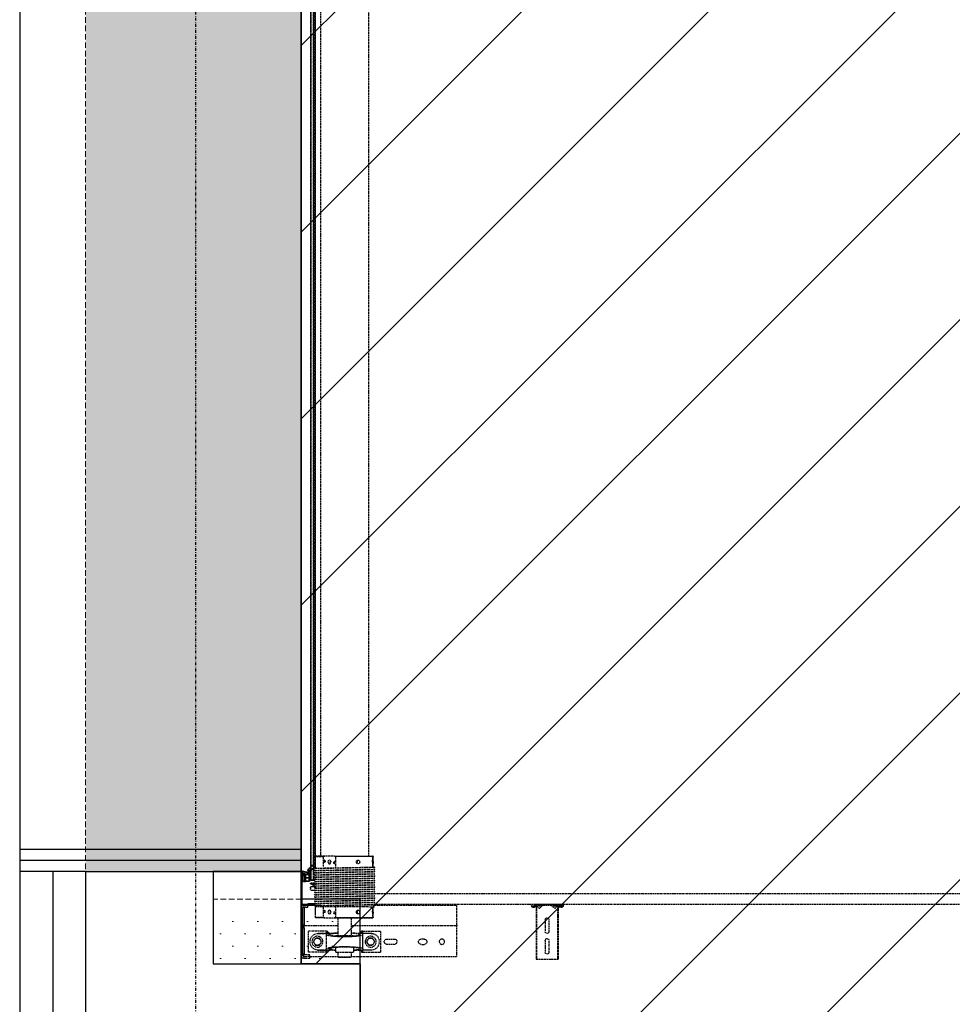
# Model space of a CAD drawing. Header units: centimetres. Extents: x 27698 to 42070, y 833 to 13367.
# Tile 21 of 59: x 29539 to 29751, y 5202 to 5426. Entities that reach past the tile are written whole.
import ezdxf
from ezdxf.enums import TextEntityAlignment as Align

# ---------------------------------------------------------------- set-up
doc = ezdxf.new("R2010")
doc.units = ezdxf.units.CM
doc.header["$LTSCALE"] = 0.1
doc.linetypes.add('DASHDOT2', pattern=[12.7, 6.35, -3.175, 0, -3.175])
doc.linetypes.add('DASHED2', pattern=[9.525, 6.35, -3.175])
for name, color, linetype in [('A-Grid', 191, 'DASHDOT2'), ('A_drzwi opis istniejące', 161, 'Continuous'), ('A_Ściany istniejące', 9, 'Continuous'), ('CKDRZWI_', 7, 'Continuous'), ('CKIZOLACJE', 2, 'Continuous'), ('CKSCIANY_POD', 7, 'Continuous'), ('PODKŁAD STAN ISTNIEJĄCY', 7, 'Continuous')]:
    doc.layers.add(name, color=color, linetype=linetype)
for name, color, linetype, lineweight in [('A-sufity podwieszone', 4, 'Continuous', 25), ('A-Wyburzenia', 35, 'DASHED2', 0), ('A_Sufity - Opis', 4, 'Continuous', 13)]:
    doc.layers.add(name, color=color, linetype=linetype, lineweight=lineweight)
doc.layers.add('POWIERZCHNIA ZABUDOWY', color=111, linetype='Continuous', plot=False)
doc.styles.add('SIMPLEX', font='simplex.shx', dxfattribs={"width": 0.7, "height": 17})
doc.linetypes.add('BATTING', pattern='A,0.0001,-0.1,[134,ltypeshp.shx,S=0.1,R=0,X=-0.1,Y=0],-0.2,[134,ltypeshp.shx,S=0.1,R=180,X=0.1,Y=0],-0.1', length=0.4001)
doc.linetypes.add('IZOLACJA_CIEPLNA_OS', pattern='A,0.001,[220,CADKON.SHX,S=0.05,R=0,X=0,Y=0],-1,[220,CADKON.SHX,S=0.05,R=180,X=1,Y=0],-1', length=2.001)

# ---------------------------------------------------------------- blocks, each defined once
blk = doc.blocks.new('A$7E8719B1CAF')
at = {"color": 7, "linetype": 'Continuous', "lineweight": -3}
for p, q in [((0, 0), (0, 210)), ((0, 210), (200, 210)), ((200, 210), (200, 192)), ((200, 192), (200, 82)), ((204, 192), (204, 82)), ((204, 188), (207, 188)), ((207, 188), (204, 188)), ((205, 189.6), (205, 193)), ((207, 189.6), (207, 188)), ((207, 128), (207, 188)), ((319, 171.8), (319, 183.5)), ((337.5, 178.5), (337.5, 183.5)), ((337.5, 183.5), (340.1, 183.5)), ((340.1, 183.5), (340.1, 178.5)), ((330, 178.6), (337.5, 178.6)), ((340.1, 178.5), (337.5, 178.5)), ((340.1, 175.4), (340.1, 178.5)), ((340.1, 175.4), (340.1, 143.6)), ((319, 145.4), (319, 147.2)), ((330, 140.4), (337.5, 140.4)), ((337.5, 140.5), (337.5, 135.5)), ((340.1, 140.5), (337.5, 140.5)), ((340.1, 135.5), (337.5, 135.5)), ((340.1, 143.6), (340.1, 140.5)), ((340.1, 140.5), (340.1, 135.5)), ((204, 128), (207, 128)), ((207, 128), (204, 128)), ((204, 120), (207, 123)), ((207, 123), (204, 120)), ((206, 122), (207, 122)), ((207, 128), (207, 123)), ((207, 82), (207, 122)), ((200, 82), (200, 74)), ((200, 74), (200, 25.3)), ((202, 74), (202, 25.3)), ((203, 77), (203, 77.4)), ((204, 77), (203, 77)), ((232.2, 75), (203, 75)), ((207, 82), (204, 82)), ((204, 77), (204, 77.1)), ((210, 81), (205, 81)), ((210, 77), (205, 77)), ((210, 81), (215, 81)), ((215, 77), (210, 77)), ((215, 81), (215, 77)), ((245, 77), (215, 77)), ((215.3, 75), (215.3, 73.5)), ((215.7, 73.5), (215.3, 73.5)), ((215.3, 73.5), (215.8, 73)), ((215.7, 75), (215.7, 73.5)), ((232.7, 73.5), (215.7, 73.5)), ((215.7, 73.5), (216.2, 73)), ((215.8, 73), (216.2, 73)), ((216.2, 73), (232.2, 73)), ((231, 77.7), (231, 77.3)), ((231, 72.7), (231, 72.3)), ((231, 67.7), (231, 67.3)), ((232.7, 89.1), (232.7, 80)), ((231, 62.7), (231, 62.3)), ((231, 57.7), (231, 57.3)), ((231, 52.7), (231, 52.3)), ((231, 47.7), (231, 47.3)), ((200, 25.3), (200, 13.6)), ((200.9, 23.2), (201.7, 22.4)), ((202.3, 24.6), (203.1, 23.8)), ((217.5, 22.8), (210.2, 22.8)), ((221, 37), (221, 35.8)), ((221, 27.2), (221, 27)), ((222.4, 35), (222.1, 35)), ((222.2, 42), (222.4, 42)), ((222.4, 42), (231.3, 42)), ((229.3, 35), (222.4, 35)), ((230.2, 36), (233.5, 34.9)), ((231, 42.7), (231, 42.3)), ((231, 37.7), (231, 37.3)), ((200.5, 14.3), (199.7, 13.1)), ((199.7, 12.5), (200.5, 13.3)), ((199.7, 13.1), (199.7, 12.5)), ((200.5, 10.3), (199.7, 9.1)), ((199.7, 8.5), (200.5, 9.3)), ((199.7, 9.1), (199.7, 8.5)), ((200.5, 6.3), (199.7, 5.1)), ((199.7, 4.5), (200.5, 5.3)), ((199.7, 5.1), (199.7, 4.5)), ((200, 12.8), (200, 9.6)), ((200, 8.8), (200, 5.6)), ((200, 4.8), (200, 0)), ((200.2, 17.2), (200.1, 16.6)), ((200.1, 16.6), (201, 17.2)), ((201.2, 18.2), (200.2, 17.2)), ((201, 17.2), (200.5, 14.3)), ((200.5, 13.3), (200.5, 10.3)), ((200.5, 9.3), (200.5, 6.3)), ((200.5, 5.3), (200.5, 0.3)), ((201.5, 19.7), (201.2, 18.2)), ((202, 21.7), (202, 10.3)), ((202, 5.3), (202, 10.3)), ((202, 1.1), (202, 0.8)), ((208.5, 5.5), (202.8, 2.5)), ((203, -1.7), (216.2, 1.1)), ((203.2, -0.2), (217, 2.8)), ((207.8, 6.8), (203.4, 4.5)), ((204, 21.7), (204, 10.3)), ((206.6, 10.3), (206.6, 20.3)), ((208.6, 20.3), (206.6, 20.3)), ((208.6, 10.3), (208.6, 20.3)), ((208.7, 21.1), (208.7, 8.3)), ((217, 5.8), (209.7, 5.8)), ((210.2, 16.1), (210.2, 20.3)), ((210.2, 8.3), (210.2, 12.6)), ((211.2, 21.3), (217, 21.3)), ((217, 15.1), (211.2, 15.1)), ((211.2, 13.6), (217, 13.6)), ((217, 7.3), (211.2, 7.3)), ((216.7, 0.5), (215.3, -3.1)), ((218, 20.3), (218, 16.1)), ((218, 12.6), (218, 8.3)), ((218, 4), (218, 4.8)), ((218.7, -0.1), (219.2, 1.1)), ((219.5, 2.4), (219.5, 20.8)), ((221.1, -0.5), (221.1, 17.7)), ((221.1, -0.5), (221.1, 17.7)), ((221.1, -0.5), (221.1, 17.7)), ((221.2, -0.5), (221.2, 17.7)), ((221.2, -0.5), (221.2, 17.7)), ((222.2, -0.5), (222.2, 17.7)), ((200, 0), (0, 0)), ((217, -3.6), (217.9, -1.8)), ((218.1, -1.7), (222.2, -3.5)), ((222.6, -2.6), (218.7, -0.4)), ((221.1, -0.5), (221.1, -0.5)), ((221.1, -0.5), (221.1, -0.5)), ((221.2, -0.5), (221.1, -0.5)), ((221.2, -0.5), (221.2, -0.5)), ((222.2, -0.5), (221.2, -0.5)), ((222.1, -2.3), (222.1, -0.5)), ((222.1, -0.5), (222.1, -2.3)), ((222.1, -2.3), (222.1, -0.5)), ((222.1, -9.6), (222.1, -3.5)), ((222.1, -3.5), (222.1, -9.6)), ((222.1, -9.6), (222.1, -3.5)), ((222.2, -2.4), (222.2, -0.5)), ((222.2, -2.4), (222.2, -0.5)), ((222.2, -9.7), (222.2, -3.5)), ((222.2, -9.7), (222.2, -3.5)), ((354.8, -10), (367, -10)), ((362.1, -34.3), (362.1, -10)), ((363.7, -10), (363.7, -34.3)), ((367, -10), (367, -9.8)), ((363.6, -35), (362.3, -35))]:
    blk.add_line(p, q, dxfattribs=at)
at = {"color": 7, "linetype": 'DASHED2', "lineweight": -3}
for p, q in [((205, 197), (215, 197)), ((205, 193), (215, 193)), ((220, 189.6), (205, 189.6)), ((215, 197), (220, 197)), ((220, 193), (215, 193)), ((216.5, 183.5), (216.5, 135.5)), ((257.9, 183.5), (216.5, 183.5)), ((220, 197), (220, 193)), ((223, 193), (220, 196)), ((220, 193), (220, 189.6)), ((220, 193), (223, 193)), ((221.6, 193), (284, 193)), ((257.9, 183.5), (257.9, 178.5)), ((260.5, 183.5), (257.9, 183.5)), ((260.5, 178.5), (260.5, 183.5)), ((279, 183.5), (319, 183.5)), ((279, 183.5), (279, 171.8)), ((285.5, 195), (284, 193.5)), ((284, 193.5), (314, 193.5)), ((284, 193.5), (284, 183.5)), ((312.5, 195), (285.5, 195)), ((314, 193.5), (312.5, 195)), ((314, 183.5), (314, 193.5)), ((314, 193), (554, 193)), ((340.1, 183.5), (381.5, 183.5)), ((381.5, 183.5), (381.5, 135.5)), ((554, 193), (554, 188)), ((554, 188), (554, 128)), ((735.3, 200), (734.2, 200)), ((734.2, 88.5), (734.2, 200)), ((735.3, 88.5), (735.3, 200)), ((740.4, 200), (735.3, 200)), ((742.2, 200), (740.4, 200)), ((747.8, 200), (742.2, 200)), ((749.7, 200), (747.8, 200)), ((768.6, 200), (749.7, 200)), ((754.6, 157), (754.6, 183)), ((763.6, 183), (763.6, 157)), ((770.5, 200), (768.6, 200)), ((776.1, 200), (770.5, 200)), ((777.8, 200), (776.1, 200)), ((782.9, 200), (777.8, 200)), ((784.1, 200), (782.9, 200)), ((782.9, 88.5), (782.9, 200)), ((784.1, 88.5), (784.1, 200)), ((220.5, 160.5), (220.5, 158.5)), ((227.8, 159.5), (230.1, 163.5)), ((230.1, 155.5), (227.8, 159.5)), ((230.1, 163.5), (232.4, 167.5)), ((232.4, 167.5), (237, 167.5)), ((237, 167.5), (241.6, 167.5)), ((237.5, 178.5), (257.9, 178.5)), ((257.9, 178.5), (238.5, 178.5)), ((241.6, 167.5), (243.9, 163.5)), ((243.9, 163.5), (246.2, 159.5)), ((246.2, 159.5), (243.9, 155.5)), ((257.9, 178.5), (257.9, 175.4)), ((260.5, 178.5), (257.9, 178.5)), ((257.9, 175.4), (257.9, 143.6)), ((260.5, 178.6), (268, 178.6)), ((360.5, 178.5), (340.1, 178.5)), ((359.5, 178.5), (340.1, 178.5)), ((348.8, 159.5), (351.1, 163.5)), ((351.1, 155.5), (348.8, 159.5)), ((351.1, 163.5), (353.4, 167.5)), ((353.4, 167.5), (358, 167.5)), ((358, 167.5), (362.6, 167.5)), ((362.6, 167.5), (364.9, 163.5)), ((364.9, 163.5), (367.2, 159.5)), ((367.2, 159.5), (364.9, 155.5)), ((377.5, 160.5), (377.5, 158.5)), ((412, 165.5), (395, 165.5)), ((473, 165.5), (480, 165.5)), ((257.9, 135.5), (216.5, 135.5)), ((232.4, 151.5), (230.1, 155.5)), ((237, 151.5), (232.4, 151.5)), ((241.6, 151.5), (237, 151.5)), ((237.5, 140.5), (257.9, 140.5)), ((257.9, 140.5), (238.5, 140.5)), ((243.9, 155.5), (241.6, 151.5)), ((257.9, 140.5), (257.9, 143.6)), ((257.9, 140.5), (257.9, 135.5)), ((260.5, 140.5), (257.9, 140.5)), ((257.9, 135.5), (260.5, 135.5)), ((260.5, 140.5), (260.5, 135.5)), ((260.5, 140.4), (268, 140.4)), ((279, 147.2), (279, 145.4)), ((279, 145.4), (319, 145.4)), ((284, 145.4), (284, 105)), ((314, 105), (314, 145.4)), ((359.5, 140.5), (340.1, 140.5)), ((360.5, 140.5), (340.1, 140.5)), ((340.1, 135.5), (381.5, 135.5)), ((353.4, 151.5), (351.1, 155.5)), ((358, 151.5), (353.4, 151.5)), ((362.6, 151.5), (358, 151.5)), ((364.9, 155.5), (362.6, 151.5)), ((395, 153.5), (412, 153.5)), ((480, 153.5), (473, 153.5)), ((754.6, 110), (754.6, 136)), ((763.6, 136), (763.6, 110)), ((284, 123), (207, 123)), ((554, 123), (314, 123)), ((554, 128), (554, 123)), ((554, 122), (554, 123)), ((554, 122), (554, 82)), ((233.5, 105), (232.7, 104.2)), ((250, 104.2), (232.7, 104.2)), ((232.7, 104.2), (232.7, 94.8)), ((252.7, 105), (233.5, 105)), ((250, 80), (250, 104.2)), ((252.7, 105), (276.2, 105)), ((276.2, 105), (362.3, 105)), ((278.9, 104.2), (278.9, 80)), ((278.9, 104.2), (362.1, 104.2)), ((362.1, 80), (362.1, 104.2)), ((362.3, 105), (363.6, 105)), ((363.7, 104.2), (363.7, 80)), ((353.9, 80), (232.5, 80)), ((353.9, 80), (367, 80)), ((554, 77), (365.8, 77)), ((367, 79.8), (367, 80)), ((367, 74.8), (367, 75.2)), ((636.7, 75), (367, 75)), ((367, 69.8), (367, 70.2)), ((554, 82), (554, 77)), ((711.3, 75), (636.7, 75)), ((3936.6, 75), (711.3, 75)), ((724.2, 78.9), (723.7, 75.5)), ((725.7, 75.3), (723.7, 75.5)), ((726.1, 78.6), (725.7, 75.3)), ((726.4, 75.3), (725.7, 75.3)), ((726.9, 78.6), (726.4, 75.3)), ((729.3, 81.5), (727.1, 81.5)), ((729.3, 79.5), (727.1, 79.5)), ((730, 81.5), (729.3, 81.5)), ((730.4, 77.6), (730.3, 78.6)), ((732.4, 77.9), (732.3, 78.9)), ((733.1, 77.9), (733, 78.9)), ((749.7, 77), (733.4, 77)), ((785.7, 75), (733.4, 75)), ((734.2, 78.4), (734.2, 88.5)), ((735.3, 77.5), (734.2, 78.4)), ((735.3, 77.5), (735.3, 88.5)), ((740.4, 83.3), (735.3, 77.5)), ((745.9, 79), (737.9, 79)), ((737.9, 79), (737.9, 77)), ((747.8, 77.8), (742.2, 83.4)), ((746.3, 79), (745.9, 79)), ((745.9, 77), (745.9, 79)), ((746.3, 77), (746.3, 79)), ((752, 77), (749.7, 77)), ((766.3, 77), (752, 77)), ((768.6, 77), (766.3, 77)), ((785.7, 77), (768.6, 77)), ((776.1, 83.4), (770.5, 77.8)), ((781.4, 79), (773.4, 79)), ((773.4, 79), (773.4, 77)), ((782.9, 77.5), (777.8, 83.3)), ((781.6, 79), (781.4, 79)), ((781.4, 77), (781.4, 79)), ((781.8, 77), (781.8, 78.8)), ((782.9, 77.5), (782.9, 88.5)), ((784.1, 78.4), (782.9, 77.5)), ((784.1, 78.4), (784.1, 88.5)), ((786.4, 75), (785.7, 75)), ((786.8, 78.9), (786.6, 77.9)), ((788.7, 78.6), (788.6, 77.6)), ((789.5, 78.6), (789.3, 77.6)), ((791.9, 81.5), (789.7, 81.5)), ((791.9, 79.5), (789.7, 79.5)), ((792.6, 81.5), (791.9, 81.5)), ((793.3, 75.3), (792.9, 78.6)), ((793.3, 75.3), (795.3, 75.5)), ((794.1, 75.3), (793.3, 75.3)), ((794.1, 75.3), (796, 75.5)), ((795.3, 75.5), (794.9, 78.9)), ((796, 75.5), (795.3, 75.5)), ((796, 75.5), (795.6, 78.9)), ((353, 49.5), (636.7, 49.5)), ((367, 64.8), (367, 65.2)), ((367, 59.8), (367, 60.2)), ((367, 54.8), (367, 55.2)), ((367, 49.8), (367, 50.2)), ((367, 44.8), (367, 45.2)), ((636.7, 49.5), (711.3, 49.5)), ((711.3, 49.5), (3936.6, 49.5)), ((226, 33.9), (221.8, 34.8)), ((221.8, 28.2), (226, 29.1)), ((221.8, 28.2), (229.8, 28.2)), ((230, 26), (222, 26)), ((232.6, 33.9), (226, 33.9)), ((232.6, 29.1), (226, 29.1)), ((232.6, 33.9), (229.3, 35)), ((231, 27.3), (230.7, 27.2)), ((231, 32.7), (231, 32.3)), ((231, 27.7), (231, 27.3)), ((231, 22.7), (231, 22.3)), ((367, 39.8), (367, 40.2)), ((367, 34.8), (367, 35.2)), ((367, 29.8), (367, 30.2)), ((367, 24.8), (367, 25.2)), ((223, 19.5), (226.2, 19.5)), ((223, 18.5), (226.2, 18.5)), ((226.2, 19.5), (227.2, 19.5)), ((227.2, 18.5), (226.2, 18.5)), ((227.2, 18.5), (227.2, 19.5)), ((227.2, 19.5), (227.6, 19.5)), ((227.2, 18.5), (227.2, 18.5)), ((227.2, -14.7), (227.2, 18.5)), ((227.6, 18.5), (227.2, 18.5)), ((227.6, 19.5), (230.3, 19.5)), ((227.6, 18.5), (228.5, 18.5)), ((228.8, 18.5), (228.5, 18.5)), ((228.5, 18.5), (228.5, -16)), ((231.8, 18.5), (228.8, 18.5)), ((230.3, 18.5), (230.3, 19.5)), ((230.3, 19.5), (232.4, 19.5)), ((231, 17.7), (231, 17.3)), ((231, 12.7), (231, 12.3)), ((231, 7.7), (231, 7.3)), ((231, 2.7), (231, 2.3)), ((231.8, 18.5), (231.8, 14.3)), ((367, 19.8), (367, 20.2)), ((367, 14.8), (367, 15.2)), ((367, 9.8), (367, 10.2)), ((367, 4.8), (367, 5.2)), ((367, -0.2), (367, 0.2)), ((215.8, -5.3), (230.9, -19.8)), ((231.5, -19), (217.2, -4.7)), ((222.1, -3988.7), (222.1, -11.3)), ((222.1, -11.3), (222.1, -3988.7)), ((222.1, -3988.7), (222.1, -11.3)), ((222.2, -3988.6), (222.2, -11.4)), ((222.2, -3988.6), (222.2, -11.4)), ((224.1, -5), (225.4, -6.7)), ((225.9, -6.3), (224.5, -4.3)), ((227.2, -3983.8), (227.2, -16.2)), ((228.5, -17.4), (228.5, -3982.6)), ((231, -2.3), (231, -2.7)), ((231, -7.3), (231, -7.7)), ((231.8, -8.2), (231.8, -3990)), ((232.4, -9.2), (232.4, -3990)), ((232.7, -10), (232.7, -19.2)), ((250, -34.3), (250, -10)), ((278.9, -10), (278.9, -34.3)), ((367, -5.2), (367, -4.8)), ((232.7, -24.9), (232.7, -34.3)), ((232.7, -34.3), (250, -34.3)), ((232.7, -34.3), (233.5, -35)), ((252.7, -35), (233.5, -35)), ((245, -35), (245, -3965)), ((276.2, -35), (252.7, -35)), ((276.2, -35), (362.3, -35)), ((362.1, -34.3), (278.9, -34.3)), ((353, -3965), (353, -35))]:
    blk.add_line(p, q, dxfattribs=at)
for centre, radius in [((237, 159.5), 12.5), ((358, 159.5), 12.5), ((520, 159.5), 6)]:
    blk.add_circle(centre, radius, dxfattribs=at)
at = {"color": 7, "linetype": 'Continuous', "lineweight": -3}
for centre, radius, start, end in [((205, 192), 5, 90, 180), ((205, 192), 1, 90, 180), ((205, 82), 5, 180, 270), ((203, 74), 3, 90, 180), ((203, 74), 1, 90, 180), ((205, 82), 1, 180, 270), ((203, 25.3), 3, 180, 225), ((201, 21.7), 1, 0, 45), ((203, 25.3), 1, 180, 225), ((201, 21.7), 3, 0, 45), ((207.6, 21.1), 2.6, 51.3053, 156.0835), ((210.2, 24.3), 1.5, 231.3053, 270), ((217.5, 20.8), 2, 0, 90), ((222, 37), 1, 171.5896, 180), ((222, 35.8), 1, 180, 258.1351), ((222, 27.2), 1, 101.8649, 180), ((222.1, 36), 1, 180.0163, 258.4234), ((222.1, 36), 1.02, 258.5649, 270.1313), ((202.6, 0.3), 2.08, 180, 282.1704), ((202.2, 19.6), 0.749, 104.88, 170), ((205.3, 10.3), 3.3, 180, 0), ((202.9, 5.3), 0.921, 180, 297.9392), ((203.5, 1.1), 1.53, 117.9392, 180), ((203, 0.8), 1.01, 180, 282.1797), ((205.3, 10.3), 1.3, 180, 0), ((205.9, 21.8), 0.75, 156.0835, 336.0835), ((207.6, 21.1), 1.1, 0, 156.0835), ((207, 8.3), 1.66, 297.9392, 0), ((209.7, 3.3), 2.52, 90, 117.9392), ((211.2, 20.3), 1, 90, 180), ((211.2, 16.1), 1, 180, 270), ((211.2, 12.6), 1, 90, 180), ((211.2, 8.3), 1, 180, 270), ((216.3, 0.7), 0.441, 339.5499, 102.1704), ((217, 20.3), 1, 0, 90), ((217, 16.1), 1, 270, 0), ((217, 12.6), 1, 0, 90), ((217, 8.3), 1, 270, 0), ((217, 4.8), 1, 0, 90), ((216.7, 4), 1.27, 282.1797, 0), ((216.5, 2.4), 3, 335, 0), ((222.9, 17.7), 1.8, 90, 180), ((222.9, 17.7), 1.8, 90, 180), ((222.9, 17.7), 1.8, 90, 180), ((223, 17.7), 1.8, 90, 180), ((223, 17.7), 1.8, 90, 180), ((223, 17.7), 0.8, 90, 180), ((217.2, -3.8), 2, 159.5499, 226.1452), ((217.9, -4), 1, 155, 225), ((218, -1.9), 0.2, 66, 155), ((218.8, -0.2), 0.2, 155, 240), ((382.5, -30.6), 20.7, 190.1555, 192.2754), ((343.4, -30.6), 20.7, 347.7246, 349.8445)]:
    blk.add_arc(centre, radius, start, end, dxfattribs=at)
at = {"color": 7, "linetype": 'DASHED2', "lineweight": -3}
for centre, radius, start, end in [((759.1, 183), 4.5, 0, 180), ((238.5, 160.5), 18, 93.1972, 180), ((238.5, 158.5), 18, 180, 266.8028), ((237, 159.5), 8, 150, 210), ((237, 159.5), 8, 90, 150), ((237, 159.5), 8, 30, 90), ((238.5, 160.5), 18, 90, 93.1972), ((237, 159.5), 8, 330, 30), ((358, 159.5), 8, 150, 210), ((358, 159.5), 8, 90, 150), ((358, 159.5), 8, 30, 90), ((359.5, 160.5), 18, 86.8028, 90), ((359.5, 160.5), 18, 0, 86.8028), ((359.5, 158.5), 18, 273.1972, 0), ((358, 159.5), 8, 330, 30), ((395, 159.5), 6, 90, 270), ((412, 159.5), 6, 270, 90), ((473, 159.5), 6, 90, 270), ((480, 159.5), 6, 270, 90), ((759.1, 157), 4.5, 180, 0), ((237, 159.5), 8, 210, 270), ((237, 159.5), 8, 270, 330), ((238.5, 158.5), 18, 266.8028, 270), ((358, 159.5), 8, 210, 270), ((358, 159.5), 8, 270, 330), ((359.5, 158.5), 18, 270, 273.1972), ((759.1, 136), 4.5, 0, 180), ((266.3, 51.3), 55.3, 104.2053, 107.0848), ((262.6, 51.3), 55.3, 72.9152, 75.7947), ((382.5, 100.6), 20.7, 167.7246, 169.8445), ((343.4, 100.6), 20.7, 10.1555, 12.2754), ((759.1, 110), 4.5, 180, 0), ((1137, 45694.1), 45625.4, 268.86217, 269.03289), ((1007.4, 38602), 38532.5, 268.8455, 269.04765), ((1137, 45689.1), 45625.4, 268.86217, 269.03289), ((1007.4, 38597), 38532.5, 268.8455, 269.04765), ((1137, 45684.1), 45625.4, 268.86217, 269.03289), ((1007.4, 38592), 38532.5, 268.8455, 269.04765), ((391, 2015.4), 1935.7, 268.9006, 269.2866), ((-408.8, 38606.4), 38534.5, 271.15341, 271.15352), ((-408.8, 38601.4), 38534.5, 271.15341, 271.15352), ((-408.8, 38596.4), 38534.5, 271.15341, 271.15352), ((741.3, 82.5), 1.2, 45, 139), ((749.7, 79.7), 2.7, 225, 270), ((768.6, 79.7), 2.7, 270, 315), ((776.9, 82.5), 1.2, 41, 135), ((1137, 45679.1), 45625.4, 268.86217, 269.03289), ((1007.4, 38587), 38532.5, 268.8455, 269.04765), ((1137, 45674.1), 45625.4, 268.86217, 269.03289), ((1007.4, 38582), 38532.5, 268.8455, 269.04765), ((1137, 45669.1), 45625.4, 268.86217, 269.03289), ((1007.4, 38577), 38532.5, 268.8455, 269.04765), ((1137, 45664.1), 45625.4, 268.86217, 269.03289), ((1007.4, 38572), 38532.5, 268.8455, 269.04765), ((-408.8, 38591.4), 38534.5, 271.15341, 271.15352), ((-408.8, 38586.4), 38534.5, 271.15341, 271.15352), ((-408.8, 38581.4), 38534.5, 271.15341, 271.15352), ((-408.8, 38576.4), 38534.5, 271.15341, 271.15352), ((-408.8, 38571.4), 38534.5, 271.15341, 271.15352), ((1137, 45659.1), 45625.4, 268.86217, 269.03289), ((1007.4, 38567), 38532.5, 268.8455, 269.04765), ((1137, 45654.1), 45625.4, 268.86217, 269.03289), ((1007.4, 38562), 38532.5, 268.8455, 269.04765), ((1137, 45649.1), 45625.4, 268.86217, 269.03289), ((1007.4, 38557), 38532.5, 268.8455, 269.04765), ((1137, 45644.1), 45625.4, 268.86217, 269.03289), ((1007.4, 38552), 38532.5, 268.8455, 269.04765), ((1137, 45639.1), 45625.4, 268.86217, 269.03289), ((-408.8, 38566.4), 38534.5, 271.15341, 271.15352), ((-408.8, 38561.4), 38534.5, 271.15341, 271.15352), ((-408.8, 38556.5), 38534.5, 271.15341, 271.15352), ((-408.8, 38551.5), 38534.5, 271.15341, 271.15352), ((1007.4, 38547), 38532.5, 268.8455, 269.04765), ((1137, 45634.1), 45625.4, 268.86217, 269.03289), ((1007.4, 38542), 38532.5, 268.8455, 269.04765), ((1137, 45629.1), 45625.4, 268.86217, 269.03289), ((1007.4, 38537), 38532.5, 268.8455, 269.04765), ((1137, 45624.1), 45625.4, 268.86217, 269.03289), ((1007.4, 38532), 38532.5, 268.8455, 269.04765), ((1137, 45619.1), 45625.4, 268.86217, 269.03289), ((1007.4, 38527), 38532.5, 268.8455, 269.04765), ((-408.8, 38546.5), 38534.5, 271.15341, 271.15352), ((-408.8, 38541.5), 38534.5, 271.15341, 271.15352), ((-408.8, 38536.5), 38534.5, 271.15341, 271.15352), ((-408.8, 38531.5), 38534.5, 271.15341, 271.15352), ((220.1, -8.1), 5, 38.3186, 66), ((219.6, -7.8), 6, 35, 60), ((225.6, -6.5), 0.301, 218.3186, 31.6814), ((231.1, -19.3), 0.5, 240.5251, 45), ((1137, 45614.1), 45625.4, 268.86217, 269.03289), ((1007.4, 38522), 38532.5, 268.8455, 269.04765), ((1137, 45609.1), 45625.4, 268.86217, 269.03289), ((1010.7, 38484.1), 38499.7, 268.83952, 269.02372), ((-408.8, 38526.5), 38534.5, 271.15341, 271.15352), ((-408.8, 38521.5), 38534.5, 271.15341, 271.15352), ((266.3, 18.7), 55.3, 252.9152, 255.7947), ((262.6, 18.7), 55.3, 284.2053, 287.0848)]:
    blk.add_arc(centre, radius, start, end, dxfattribs=at)
for centre, major_axis, ratio, start_param, end_param in [((299, 175.4), (-41.1, 0), 0.118535, 5.220603, 5.56644), ((299, 175.4), (-41.1, 0), 0.118535, 0, 3.141593), ((299, 175.4), (-36.1, 0), 0.118535, 5.29957, 6.283185), ((299, 175.4), (-36.1, 0), 0.118535, 0, 4.125208), ((299, 143.6), (-41.1, 0), 0.118535, 3.141593, 6.283185), ((299, 143.6), (-36.1, 0), 0.118535, 1.999302, 6.283185), ((299, 143.6), (-36.1, 0), 0.118535, 0, 1.14229), ((299, 143.6), (-41.1, 0), 0.118535, 0.716745, 1.197203), ((299, 143.6), (-41.1, 0), 0.118535, 1.94439, 2.424847), ((727.1, 78.5), (0, 3), 0.999962, 0, 1.448623), ((727.1, 78.5), (0, 1), 0.999962, 0, 1.448623), ((727.9, 78.5), (0, 1), 0.999962, 0, 1.448623), ((729.3, 78.5), (0, -3), 0.999962, 1.692969, 3.141593), ((729.3, 78.5), (0, -1), 0.999962, 1.692969, 3.141593), ((730, 78.5), (0, -3), 0.999962, 1.692969, 3.141593), ((733.4, 78), (0, -3), 0.999962, 4.834562, 6.283185), ((733.4, 78), (0, -1), 0.999962, 4.834562, 6.283185), ((734.1, 78), (0, -1), 0.999962, 4.834562, 6.283185), ((785.7, 78), (0, 1), 0.999962, 3.141593, 4.590216), ((785.7, 78), (0, 3), 0.999962, 3.141593, 4.590216), ((786.4, 78), (0, 3), 0.999962, 3.141593, 4.590216), ((789.7, 78.5), (0, 3), 0.999962, 0, 1.448623), ((789.7, 78.5), (0, 1), 0.999962, 0, 1.448623), ((790.5, 78.5), (0, 1), 0.999962, 0, 1.448623), ((791.9, 78.5), (0, -3), 0.999962, 1.692969, 3.141593), ((791.9, 78.5), (0, -1), 0.999962, 1.692969, 3.141593), ((792.6, 78.5), (0, -3), 0.999962, 1.692969, 3.141593), ((225.5, 31.5), (0, -2.5), 0.999939, 0.207082, 2.934511), ((230, 27.2), (-0.309, 0.951), 0.758341, 4.470902, 6.084162), ((230.1, -10), (0, -2.5), 0.998907, 1.564072, 2.731226)]:
    blk.add_ellipse(centre, major_axis=major_axis, ratio=ratio, start_param=start_param, end_param=end_param, dxfattribs=at)
at = {"color": 7, "linetype": 'Continuous', "lineweight": -3}
for centre, major_axis, ratio, start_param, end_param in [((299, 175.4), (-41.1, 0), 0.118535, 3.858338, 4.204175), ((221, 58), (0, 21), 0.011029, 3.141593, 3.592619), ((222, 27), (0, -1), 0.999939, 4.712389, 6.283185), ((221.2, 22), (0, 19), 0.011029, 0, 0.451027)]:
    blk.add_ellipse(centre, major_axis=major_axis, ratio=ratio, start_param=start_param, end_param=end_param, dxfattribs=at)
for centre, major_axis, ratio in [((253.5, 90.5), (0, 2.1), 0.841709), ((264.4, 92), (0, 4.25), 0.841709), ((275.4, 93.5), (0, 2.1), 0.841709), ((362.3, -23.5), (0, -2.1), 0.04674), ((362.9, -22), (0, 4.25), 0.04674), ((363.5, -20.5), (0, -2.1), 0.04674)]:
    blk.add_ellipse(centre, major_axis=major_axis, ratio=ratio, dxfattribs=at)
at = {"color": 7, "linetype": 'DASHED2', "lineweight": -3}
for centre, major_axis, ratio in [((362.3, 90.5), (0, -2.1), 0.04674), ((362.9, 92), (0, 4.25), 0.04674), ((363.5, 93.5), (0, -2.1), 0.04674), ((253.5, -23.5), (0, -2.1), 0.841709), ((264.4, -22), (0, 4.25), 0.841709), ((275.4, -20.5), (0, -2.1), 0.841709)]:
    blk.add_ellipse(centre, major_axis=major_axis, ratio=ratio, dxfattribs=at)
for points in [[(264.4, 178.5), (263.1, 179.1), (261.8, 179.7), (260.5, 180.3)], [(264.4, 140.5), (263.1, 139.9), (261.8, 139.3), (260.5, 138.7)], [(367, 75.2), (367, 75.2), (367, 75.2), (366.9, 75.2)], [(367, 70.2), (367, 70.2), (367, 70.2), (366.9, 70.2)], [(367, 65.2), (367, 65.2), (367, 65.2), (366.9, 65.2)], [(367, 60.2), (367, 60.2), (367, 60.2), (366.9, 60.2)], [(367, 55.2), (367, 55.2), (367, 55.2), (366.9, 55.2)], [(367, 50.2), (367, 50.2), (367, 50.2), (366.9, 50.2)], [(367, 45.2), (367, 45.2), (367, 45.2), (366.9, 45.2)], [(367, 40.2), (367, 40.2), (367, 40.2), (366.9, 40.2)], [(367, 35.2), (367, 35.2), (367, 35.2), (366.9, 35.2)], [(367, 30.2), (367, 30.2), (367, 30.2), (366.9, 30.2)], [(367, 25.2), (367, 25.2), (367, 25.2), (366.9, 25.2)], [(367, 20.2), (367, 20.2), (367, 20.2), (366.9, 20.2)], [(367, 15.2), (367, 15.2), (367, 15.2), (366.9, 15.2)], [(367, 10.2), (367, 10.2), (367, 10.2), (366.9, 10.2)], [(367, 5.2), (367, 5.2), (367, 5.2), (366.9, 5.2)], [(367, 0.2), (367, 0.2), (367, 0.2), (366.9, 0.2)], [(232.7, -19.1), (232.7, -19.9), (232.8, -20.9), (232.8, -22)], [(232.8, -22), (232.8, -23.1), (232.7, -24.1), (232.7, -24.9)], [(326.6, -24.9), (327.2, -24.1), (327.6, -23.1), (327.6, -22)], [(327.6, -22), (327.6, -20.9), (327.3, -19.9), (326.7, -19.1)], [(367, -4.8), (367, -4.8), (367, -4.8), (366.9, -4.8)]]:
    blk.add_open_spline(points, degree=3, dxfattribs=at)
at = {"color": 7, "linetype": 'Continuous', "lineweight": -3}
for points in [[(337.5, 180.3), (336.1, 179.7), (334.8, 179.1), (333.4, 178.4)], [(337.5, 138.7), (336.1, 139.3), (334.8, 139.9), (333.4, 140.6)], [(232.7, 94.9), (232.7, 94.1), (232.8, 93.1), (232.8, 92)], [(232.8, 92), (232.8, 90.9), (232.7, 89.9), (232.7, 89.1)], [(326.6, 89.1), (327.2, 89.9), (327.6, 90.9), (327.6, 92)], [(327.6, 92), (327.6, 93.1), (327.3, 94.1), (326.7, 94.9)], [(367, -9.8), (367, -9.8), (367, -9.8), (366.9, -9.8)]]:
    blk.add_open_spline(points, degree=3, dxfattribs=at)
for points, knots in [([(267.1, 94.8), (266.5, 94), (266.2, 93), (266.2, 91), (266.5, 90), (267.1, 89.2)], [0.384709, 0.384709, 0.384709, 0.384709, 0.5, 0.5, 0.6138838, 0.6138838, 0.6138838, 0.6138838]), ([(333.1, 92), (333.1, 90.9), (332.7, 89.8), (331.4, 88.2), (330.4, 87.8), (328.4, 87.7), (327.4, 88.2), (326, 89.8), (325.6, 90.9), (325.6, 93.1), (326, 94.2), (327.4, 95.8), (328.4, 96.2), (330.4, 96.3), (331.4, 95.8), (332.7, 94.2), (333.1, 93.1), (333.1, 92)], [0, 0, 0, 0, 0.125, 0.125, 0.25, 0.25, 0.375, 0.375, 0.5, 0.5, 0.625, 0.625, 0.75, 0.75, 0.875, 0.875, 1, 1, 1, 1]), ([(232.4, 74.4), (232.4, 74.3), (232.3, 73.9), (232, 73.4), (231.5, 73), (231.1, 72.7), (230.7, 72.6), (230.4, 72.5), (230.3, 72.5), (230.2, 72.5), (230.1, 72.5), (230.1, 72.5), (230.1, 72.5), (230.1, 72.5)], [0, 0, 0, 0, 0.064622, 0.1882469, 0.2912198, 0.3781099, 0.4488081, 0.4989945, 0.5291887, 0.5573451, 0.5985172, 0.6805825, 0.8196711, 0.8196711, 0.8196711, 0.8196711]), ([(232.4, 69.4), (232.4, 69.3), (232.3, 68.9), (232, 68.4), (231.5, 68), (231.1, 67.7), (230.7, 67.6), (230.4, 67.5), (230.3, 67.5), (230.2, 67.5), (230.1, 67.5), (230.1, 67.5), (230.1, 67.5), (230.1, 67.5)], [0, 0, 0, 0, 0.064622, 0.1882469, 0.2912198, 0.3781099, 0.4488081, 0.4989945, 0.5291887, 0.5573451, 0.5985172, 0.6805825, 0.8196711, 0.8196711, 0.8196711, 0.8196711]), ([(232.4, 64.4), (232.4, 64.3), (232.3, 63.9), (232, 63.4), (231.5, 63), (231.1, 62.7), (230.7, 62.6), (230.4, 62.5), (230.3, 62.5), (230.2, 62.5), (230.1, 62.5), (230.1, 62.5), (230.1, 62.5), (230.1, 62.5)], [0, 0, 0, 0, 0.064622, 0.1882469, 0.2912198, 0.3781099, 0.4488081, 0.4989945, 0.5291887, 0.5573451, 0.5985172, 0.6805825, 0.8196711, 0.8196711, 0.8196711, 0.8196711]), ([(232.4, 59.4), (232.4, 59.3), (232.3, 58.9), (232, 58.4), (231.5, 58), (231.1, 57.7), (230.7, 57.6), (230.4, 57.5), (230.3, 57.5), (230.2, 57.5), (230.1, 57.5), (230.1, 57.5), (230.1, 57.5), (230.1, 57.5)], [0, 0, 0, 0, 0.064622, 0.1882469, 0.2912198, 0.3781099, 0.4488081, 0.4989945, 0.5291887, 0.5573451, 0.5985172, 0.6805825, 0.8196711, 0.8196711, 0.8196711, 0.8196711]), ([(232.4, 54.4), (232.4, 54.3), (232.3, 53.9), (232, 53.4), (231.5, 53), (231.1, 52.7), (230.7, 52.6), (230.4, 52.5), (230.3, 52.5), (230.2, 52.5), (230.1, 52.5), (230.1, 52.5), (230.1, 52.5), (230.1, 52.5)], [0, 0, 0, 0, 0.064622, 0.1882469, 0.2912198, 0.3781099, 0.4488081, 0.4989945, 0.5291887, 0.5573451, 0.5985172, 0.6805825, 0.8196711, 0.8196711, 0.8196711, 0.8196711]), ([(232.4, 49.4), (232.4, 49.3), (232.3, 48.9), (232, 48.4), (231.5, 48), (231.1, 47.7), (230.7, 47.6), (230.4, 47.5), (230.3, 47.5), (230.2, 47.5), (230.1, 47.5), (230.1, 47.5), (230.1, 47.5), (230.1, 47.5)], [0, 0, 0, 0, 0.064622, 0.1882469, 0.2912198, 0.3781099, 0.4488081, 0.4989945, 0.5291887, 0.5573451, 0.5985172, 0.6805825, 0.8196711, 0.8196711, 0.8196711, 0.8196711]), ([(229.3, 35), (229.4, 35), (229.5, 35), (229.7, 35.1), (229.8, 35.2), (230, 35.4), (230, 35.5), (230.1, 35.7), (230.2, 35.9), (230.2, 36)], [0, 0, 0, 0, 0.25, 0.25, 0.5, 0.5, 0.75, 0.75, 1, 1, 1, 1]), ([(232.4, 44.4), (232.4, 44.3), (232.3, 43.9), (232, 43.4), (231.5, 43), (231.1, 42.7), (230.7, 42.6), (230.4, 42.5), (230.3, 42.5), (230.2, 42.5), (230.1, 42.5), (230.1, 42.5), (230.1, 42.5), (230.1, 42.5)], [0, 0, 0, 0, 0.064622, 0.1882469, 0.2912198, 0.3781099, 0.4488081, 0.4989945, 0.5291887, 0.5573451, 0.5985172, 0.6805825, 0.8196711, 0.8196711, 0.8196711, 0.8196711]), ([(232.4, 39.4), (232.4, 39.3), (232.3, 39), (232, 38.4), (231.5, 38), (231.1, 37.7), (230.7, 37.6), (230.4, 37.5), (230.3, 37.5), (230.2, 37.5), (230.1, 37.5), (230.1, 37.5), (230.1, 37.5), (230.1, 37.5)], [0, 0, 0, 0, 0.064622, 0.1882469, 0.2912198, 0.3781099, 0.4488081, 0.4989945, 0.5291887, 0.5573451, 0.5985172, 0.6805825, 0.8196711, 0.8196711, 0.8196711, 0.8196711]), ([(367.9, -10), (367.9, -10), (367.9, -10), (367.9, -10), (367.7, -10), (367.5, -9.9), (367.2, -9.9), (366.6, -9.6), (366.1, -9.1), (365.7, -8.5), (365.6, -8.2), (365.6, -8.1)], [0, 0, 0, 0, 0.163224, 0.346153, 0.38939, 0.429165, 0.499881, 0.604336, 0.767846, 0.932942, 1, 1, 1, 1])]:
    blk.add_open_spline(points, degree=3, knots=knots, dxfattribs=at)
at = {"color": 7, "linetype": 'DASHED2', "lineweight": -3}
for points, knots in [([(367.9, 75), (367.9, 75), (367.9, 75), (367.9, 75), (367.7, 75), (367.5, 75), (367.2, 75.1), (366.6, 75.4), (366.1, 75.8), (365.7, 76.4), (365.6, 76.8), (365.6, 76.9)], [0.0426339, 0.0426339, 0.0426339, 0.0426339, 0.1632242, 0.3461528, 0.3893898, 0.4291652, 0.4998815, 0.6043356, 0.7678464, 0.9329424, 1, 1, 1, 1]), ([(367.9, 70), (367.9, 70), (367.9, 70), (367.9, 70), (367.7, 70), (367.5, 70), (367.2, 70.1), (366.6, 70.4), (366.1, 70.8), (365.7, 71.4), (365.6, 71.8), (365.6, 71.9)], [0.0426339, 0.0426339, 0.0426339, 0.0426339, 0.1632242, 0.3461528, 0.3893898, 0.4291652, 0.4998815, 0.6043356, 0.7678464, 0.9329424, 1, 1, 1, 1]), ([(367.9, 65), (367.9, 65), (367.9, 65), (367.9, 65), (367.7, 65), (367.5, 65), (367.2, 65.1), (366.6, 65.4), (366.1, 65.8), (365.7, 66.4), (365.6, 66.8), (365.6, 66.9)], [0.0426339, 0.0426339, 0.0426339, 0.0426339, 0.1632242, 0.3461528, 0.3893898, 0.4291652, 0.4998815, 0.6043356, 0.7678464, 0.9329424, 1, 1, 1, 1]), ([(367.9, 60), (367.9, 60), (367.9, 60), (367.9, 60), (367.7, 60), (367.5, 60), (367.2, 60.1), (366.6, 60.4), (366.1, 60.8), (365.7, 61.4), (365.6, 61.8), (365.6, 61.9)], [0.0426339, 0.0426339, 0.0426339, 0.0426339, 0.1632242, 0.3461528, 0.3893898, 0.4291652, 0.4998815, 0.6043356, 0.7678464, 0.9329424, 1, 1, 1, 1]), ([(367.9, 55), (367.9, 55), (367.9, 55), (367.9, 55), (367.7, 55), (367.5, 55), (367.2, 55.1), (366.6, 55.4), (366.1, 55.8), (365.7, 56.4), (365.6, 56.8), (365.6, 56.9)], [0.0426339, 0.0426339, 0.0426339, 0.0426339, 0.1632242, 0.3461528, 0.3893898, 0.4291652, 0.4998815, 0.6043356, 0.7678464, 0.9329424, 1, 1, 1, 1]), ([(367.9, 50), (367.9, 50), (367.9, 50), (367.9, 50), (367.7, 50), (367.5, 50), (367.2, 50.1), (366.6, 50.4), (366.1, 50.8), (365.7, 51.4), (365.6, 51.8), (365.6, 51.9)], [0.0426339, 0.0426339, 0.0426339, 0.0426339, 0.1632242, 0.3461528, 0.3893898, 0.4291652, 0.4998815, 0.6043356, 0.7678464, 0.9329424, 1, 1, 1, 1]), ([(367.9, 45), (367.9, 45), (367.9, 45), (367.9, 45), (367.7, 45), (367.5, 45), (367.2, 45.1), (366.6, 45.4), (366.1, 45.8), (365.7, 46.4), (365.6, 46.8), (365.6, 46.9)], [0.0426339, 0.0426339, 0.0426339, 0.0426339, 0.1632242, 0.3461528, 0.3893898, 0.4291652, 0.4998815, 0.6043356, 0.7678464, 0.9329424, 1, 1, 1, 1]), ([(232.4, 34.4), (232.4, 34.3), (232.3, 34), (232, 33.4), (231.5, 33), (231.1, 32.7), (230.7, 32.6), (230.4, 32.5), (230.3, 32.5), (230.2, 32.5), (230.1, 32.5), (230.1, 32.5), (230.1, 32.5), (230.1, 32.5)], [0, 0, 0, 0, 0.064622, 0.1882469, 0.2912198, 0.3781099, 0.4488081, 0.4989945, 0.5291887, 0.5573451, 0.5985172, 0.6805825, 0.8196711, 0.8196711, 0.8196711, 0.8196711]), ([(232.4, 29.4), (232.4, 29.3), (232.3, 29), (232, 28.4), (231.5, 28), (231.1, 27.7), (230.7, 27.6), (230.4, 27.5), (230.3, 27.5), (230.2, 27.5), (230.1, 27.5), (230.1, 27.5), (230.1, 27.5), (230.1, 27.5)], [0, 0, 0, 0, 0.064622, 0.1882469, 0.2912198, 0.3781099, 0.4488081, 0.4989945, 0.5291887, 0.5573451, 0.5985172, 0.6805825, 0.8196711, 0.8196711, 0.8196711, 0.8196711]), ([(232.4, 24.4), (232.4, 24.3), (232.3, 24), (232, 23.4), (231.5, 23), (231.1, 22.7), (230.7, 22.6), (230.4, 22.5), (230.3, 22.5), (230.2, 22.5), (230.1, 22.5), (230.1, 22.5), (230.1, 22.5), (230.1, 22.5)], [0, 0, 0, 0, 0.064622, 0.1882469, 0.2912198, 0.3781099, 0.4488081, 0.4989945, 0.5291887, 0.5573451, 0.5985172, 0.6805825, 0.8196711, 0.8196711, 0.8196711, 0.8196711]), ([(367.9, 40), (367.9, 40), (367.9, 40), (367.9, 40), (367.7, 40), (367.5, 40), (367.2, 40.1), (366.6, 40.4), (366.1, 40.8), (365.7, 41.4), (365.6, 41.8), (365.6, 41.9)], [0.0426339, 0.0426339, 0.0426339, 0.0426339, 0.1632242, 0.3461528, 0.3893898, 0.4291652, 0.4998815, 0.6043356, 0.7678464, 0.9329424, 1, 1, 1, 1]), ([(367.9, 35), (367.9, 35), (367.9, 35), (367.9, 35), (367.7, 35), (367.5, 35), (367.2, 35.1), (366.6, 35.4), (366.1, 35.8), (365.7, 36.4), (365.6, 36.8), (365.6, 36.9)], [0.0426339, 0.0426339, 0.0426339, 0.0426339, 0.1632242, 0.3461528, 0.3893898, 0.4291652, 0.4998815, 0.6043356, 0.7678464, 0.9329424, 1, 1, 1, 1]), ([(367.9, 30), (367.9, 30), (367.9, 30), (367.9, 30), (367.7, 30), (367.5, 30.1), (367.2, 30.1), (366.6, 30.4), (366.1, 30.8), (365.7, 31.4), (365.6, 31.8), (365.6, 31.9)], [0.0426339, 0.0426339, 0.0426339, 0.0426339, 0.1632242, 0.3461528, 0.3893898, 0.4291652, 0.4998815, 0.6043356, 0.7678464, 0.9329424, 1, 1, 1, 1]), ([(367.9, 25), (367.9, 25), (367.9, 25), (367.9, 25), (367.7, 25), (367.5, 25.1), (367.2, 25.1), (366.6, 25.4), (366.1, 25.8), (365.7, 26.4), (365.6, 26.8), (365.6, 26.9)], [0.0426339, 0.0426339, 0.0426339, 0.0426339, 0.1632242, 0.3461528, 0.3893898, 0.4291652, 0.4998815, 0.6043356, 0.7678464, 0.9329424, 1, 1, 1, 1]), ([(232.4, 19.4), (232.4, 19.3), (232.3, 19), (232, 18.4), (231.5, 18), (231.1, 17.7), (230.7, 17.6), (230.4, 17.5), (230.3, 17.5), (230.2, 17.5), (230.1, 17.5), (230.1, 17.5), (230.1, 17.5), (230.1, 17.5)], [0, 0, 0, 0, 0.064622, 0.1882469, 0.2912198, 0.3781099, 0.4488081, 0.4989945, 0.5291887, 0.5573451, 0.5985172, 0.6805825, 0.8196711, 0.8196711, 0.8196711, 0.8196711]), ([(232.4, 14.4), (232.4, 14.3), (232.3, 14), (232, 13.4), (231.5, 13), (231.1, 12.7), (230.7, 12.6), (230.4, 12.5), (230.3, 12.5), (230.2, 12.5), (230.1, 12.5), (230.1, 12.5), (230.1, 12.5), (230.1, 12.5)], [0, 0, 0, 0, 0.064622, 0.1882469, 0.2912198, 0.3781099, 0.4488081, 0.4989945, 0.5291887, 0.5573451, 0.5985172, 0.6805825, 0.8196711, 0.8196711, 0.8196711, 0.8196711]), ([(232.4, 9.4), (232.4, 9.3), (232.3, 9), (232, 8.4), (231.5, 8), (231.1, 7.7), (230.7, 7.6), (230.4, 7.5), (230.3, 7.5), (230.2, 7.5), (230.1, 7.5), (230.1, 7.5), (230.1, 7.5), (230.1, 7.5)], [0, 0, 0, 0, 0.064622, 0.1882469, 0.2912198, 0.3781099, 0.4488081, 0.4989945, 0.5291887, 0.5573451, 0.5985172, 0.6805825, 0.8196711, 0.8196711, 0.8196711, 0.8196711]), ([(232.4, 4.4), (232.4, 4.3), (232.3, 4), (232, 3.4), (231.5, 3), (231.1, 2.7), (230.7, 2.6), (230.4, 2.5), (230.3, 2.5), (230.2, 2.5), (230.1, 2.5), (230.1, 2.5), (230.1, 2.5), (230.1, 2.5)], [0, 0, 0, 0, 0.064622, 0.1882469, 0.2912198, 0.3781099, 0.4488081, 0.4989945, 0.5291887, 0.5573451, 0.5985172, 0.6805825, 0.8196711, 0.8196711, 0.8196711, 0.8196711]), ([(367.9, 20), (367.9, 20), (367.9, 20), (367.9, 20), (367.7, 20), (367.5, 20.1), (367.2, 20.1), (366.6, 20.4), (366.1, 20.9), (365.7, 21.4), (365.6, 21.8), (365.6, 21.9)], [0.0426339, 0.0426339, 0.0426339, 0.0426339, 0.1632242, 0.3461528, 0.3893898, 0.4291652, 0.4998815, 0.6043356, 0.7678464, 0.9329424, 1, 1, 1, 1]), ([(367.9, 15), (367.9, 15), (367.9, 15), (367.9, 15), (367.7, 15), (367.5, 15.1), (367.2, 15.1), (366.6, 15.4), (366.1, 15.9), (365.7, 16.4), (365.6, 16.8), (365.6, 16.9)], [0.0426339, 0.0426339, 0.0426339, 0.0426339, 0.1632242, 0.3461528, 0.3893898, 0.4291652, 0.4998815, 0.6043356, 0.7678464, 0.9329424, 1, 1, 1, 1]), ([(367.9, 10), (367.9, 10), (367.9, 10), (367.9, 10), (367.7, 10), (367.5, 10.1), (367.2, 10.1), (366.6, 10.4), (366.1, 10.9), (365.7, 11.4), (365.6, 11.8), (365.6, 11.9)], [0.0426339, 0.0426339, 0.0426339, 0.0426339, 0.1632242, 0.3461528, 0.3893898, 0.4291652, 0.4998815, 0.6043356, 0.7678464, 0.9329424, 1, 1, 1, 1]), ([(367.9, 5), (367.9, 5), (367.9, 5), (367.9, 5), (367.7, 5), (367.5, 5.1), (367.2, 5.1), (366.6, 5.4), (366.1, 5.9), (365.7, 6.5), (365.6, 6.8), (365.6, 6.9)], [0.0426339, 0.0426339, 0.0426339, 0.0426339, 0.1632242, 0.3461528, 0.3893898, 0.4291652, 0.4998815, 0.6043356, 0.7678464, 0.9329424, 1, 1, 1, 1]), ([(367.9, 0), (367.9, 0), (367.9, 0), (367.9, 0), (367.7, 0), (367.5, 0.1), (367.2, 0.1), (366.6, 0.4), (366.1, 0.9), (365.7, 1.5), (365.6, 1.8), (365.6, 1.9)], [0.0426339, 0.0426339, 0.0426339, 0.0426339, 0.1632242, 0.3461528, 0.3893898, 0.4291652, 0.4998815, 0.6043356, 0.7678464, 0.9329424, 1, 1, 1, 1]), ([(232.4, -0.6), (232.4, -0.7), (232.3, -1), (232, -1.6), (231.5, -2), (231.1, -2.3), (230.7, -2.4), (230.4, -2.5), (230.3, -2.5), (230.2, -2.5), (230.1, -2.5), (230.1, -2.5), (230.1, -2.5), (230.1, -2.5)], [0, 0, 0, 0, 0.064622, 0.1882469, 0.2912198, 0.3781099, 0.4488081, 0.4989945, 0.5291887, 0.5573451, 0.5985172, 0.6805825, 0.8196711, 0.8196711, 0.8196711, 0.8196711]), ([(232.4, -5.6), (232.4, -5.7), (232.3, -6), (232, -6.6), (231.5, -7), (231.1, -7.3), (230.7, -7.4), (230.4, -7.5), (230.3, -7.5), (230.2, -7.5), (230.1, -7.5), (230.1, -7.5), (230.1, -7.5), (230.1, -7.5)], [0, 0, 0, 0, 0.064622, 0.1882469, 0.2912198, 0.3781099, 0.4488081, 0.4989945, 0.5291887, 0.5573451, 0.5985172, 0.6805825, 0.8196711, 0.8196711, 0.8196711, 0.8196711]), ([(267.1, -19.2), (266.5, -20), (266.2, -21), (266.2, -23), (266.5, -24), (267.1, -24.8)], [0.384709, 0.384709, 0.384709, 0.384709, 0.5, 0.5, 0.6138838, 0.6138838, 0.6138838, 0.6138838]), ([(333.1, -22), (333.1, -23.1), (332.7, -24.2), (331.4, -25.8), (330.4, -26.2), (328.4, -26.3), (327.4, -25.8), (326, -24.2), (325.6, -23.1), (325.6, -20.9), (326, -19.8), (327.4, -18.2), (328.4, -17.8), (330.4, -17.7), (331.4, -18.2), (332.7, -19.8), (333.1, -20.9), (333.1, -22)], [0, 0, 0, 0, 0.125, 0.125, 0.25, 0.25, 0.375, 0.375, 0.5, 0.5, 0.625, 0.625, 0.75, 0.75, 0.875, 0.875, 1, 1, 1, 1]), ([(367.9, -5), (367.9, -5), (367.9, -5), (367.9, -5), (367.7, -5), (367.5, -4.9), (367.2, -4.9), (366.6, -4.6), (366.1, -4.1), (365.7, -3.5), (365.6, -3.2), (365.6, -3.1)], [0.0426339, 0.0426339, 0.0426339, 0.0426339, 0.1632242, 0.3461528, 0.3893898, 0.4291652, 0.4998815, 0.6043356, 0.7678464, 0.9329424, 1, 1, 1, 1])]:
    blk.add_open_spline(points, degree=3, knots=knots, dxfattribs=at)
blk = doc.blocks.new('A$7E8718815272C8')
at = {"layer": 'A-Wyburzenia'}
h = blk.add_hatch(dxfattribs=at)
h.set_pattern_fill('PLASTER', color=256, scale=4, style=0)
h.set_pattern_definition([(45, (-6401176.0197, -5688222.455), (-2.8284271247, 2.8284271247), [0, -4])])
h.paths.add_polyline_path([(49, -530.25), (49, -130.25), (0, -130.25), (0, -530.25)])
at = {"layer": 'A-Wyburzenia', "ltscale": 2}
for points in [[(0, -130.25), (0, -530.25)], [(49, -130.25), (49, -535.25)]]:
    blk.add_lwpolyline(points, dxfattribs=at)
at = {"layer": 'A_Ściany istniejące'}
for p, q in [((0, -530.25), (0, -660.5)), ((62.41, -536.5), (49, -536.5)), ((62.41, -612.5), (62.41, -536.5))]:
    blk.add_line(p, q, dxfattribs=at)
for points in [[(0, -530.25), (49, -530.25)], [(49, -536.5), (49, -535.25)]]:
    blk.add_lwpolyline(points, dxfattribs=at)
at = {"layer": 'A_drzwi opis istniejące', "style": 'SIMPLEX', "width": 0.8}
for tag, p in [('230', (1043.61, -607.59)), ('200', (1068.26, -607.78)), ('200', (1828.36, -1338.28)), ('90', (1803.7, -1338.09))]:
    blk.add_attdef(tag, text='', height=16, rotation=90, dxfattribs=at).set_placement(p, align=Align.CENTER)
for tag, p in [('80', (1900.82, -1184.7)), ('200', (1900.63, -1209.35))]:
    blk.add_attdef(tag, text='', height=16, dxfattribs=at).set_placement(p, align=Align.CENTER)
blk = doc.blocks.new('A$7E8A383135198')
at = {"layer": 'A-Grid'}
blk.add_line((40, 268.18), (40, -990.38), dxfattribs=at)
blk = doc.blocks.new('Sufity')
at = {"layer": 'A-sufity podwieszone', "lineweight": 35}
blk.add_lwpolyline([(38788.64, 2704.38), (36661.63, 2694.4), (36661.64, 2191.65), (36675.04, 2191.65), (36675.04, 2130.4), (37780.54, 2130.41), (37780.45, 2140.41), (38788.64, 2140.41)], close=True, dxfattribs=at).dxf.unprotected_set("ltscale", 0)

msp = doc.modelspace()

# ---------------------------------------------------------------- hatches: boundary and pattern name
at = {"layer": 'A-Wyburzenia'}
h = msp.add_hatch(dxfattribs=at)
h.set_pattern_fill('PLASTER', color=256, scale=4, style=0)
h.set_pattern_definition([(45, (-6371592.6053, -5682482.868), (-2.8284271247, 2.8284271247), [0, -4])])
h.paths.add_polyline_path([(29611.236, 5211.337), (29611.236, 5222.337), (29583.414, 5222.337), (29583.414, 5211.337)])
at = {"layer": 'A_Sufity - Opis'}
h = msp.add_hatch(dxfattribs=at)
h.set_pattern_fill('GR_GENERAL', color=256, scale=15)
h.set_pattern_definition([(45, (0, 0), (-21.213203, 21.213203), [])])
h.paths.add_polyline_path([(29603.234, 5714.104), (31730.236, 5724.076), (31730.236, 5160.111), (30722.051, 5160.111), (30722.14, 5150.111), (29616.644, 5150.104), (29616.644, 5211.354), (29603.236, 5211.354)])

# ---------------------------------------------------------------- linework, layer by layer
at = {"layer": 'A-Wyburzenia', "ltscale": 2}
msp.add_lwpolyline([(29583.236, 5211.354), (29616.644, 5211.354), (29616.644, 5226.104), (29583.236, 5226.104)], close=True, dxfattribs=at)
at = {"layer": 'CKIZOLACJE'}
for points in [[(29603.236, 5232.354), (29603.236, 5237.354), (29539.236, 5237.354)], [(29539.236, 5237.354), (29539.236, 5087.104), (29719.644, 5087.104)], [(29554.236, 5232.354), (29539.236, 5232.354)]]:
    msp.add_lwpolyline(points, dxfattribs=at)
at = {"layer": 'CKIZOLACJE', "linetype": 'BATTING', "ltscale": 5}
msp.add_lwpolyline([(29603.236, 5234.854), (29539.236, 5234.854)], dxfattribs=at)
at = {"layer": 'CKIZOLACJE', "linetype": 'IZOLACJA_CIEPLNA_OS', "ltscale": 4.5}
msp.add_lwpolyline([(29546.736, 5232.354), (29546.736, 5094.604), (29719.644, 5094.604)], dxfattribs=at)
at = {"layer": 'CKSCIANY_POD', "linetype": 'DASHED2', "ltscale": 10}
for points in [[(29539.236, 5627.354), (29539.236, 5237.354)], [(29603.235, 5627.355), (29603.235, 5237.355)]]:
    msp.add_lwpolyline(points, dxfattribs=at)
at = {"layer": 'POWIERZCHNIA ZABUDOWY'}
msp.add_lwpolyline([(29539.236, 5777.537), (29539.236, 5087.104), (30795.736, 5087.104), (30795.736, 4398.104), (32304.236, 4398.104), (32304.236, 4558.252), (32721.236, 4558.252), (32721.236, 5787.604), (31784.236, 5787.604), (29539.236, 5777.537)], dxfattribs=at)

# ---------------------------------------------------------------- block references
at = {"layer": 'A-Grid'}
msp.add_blockref('A$7E8A383135198', (29539.236, 5777.537), dxfattribs=at)
at = {"layer": 'A-sufity podwieszone'}
msp.add_blockref('Sufity', (-7058.4, 3019.7), dxfattribs=at)
at = {"layer": 'CKDRZWI_', "xscale": -0.1, "yscale": 0.1, "zscale": 0.1, "rotation": 180}
msp.add_blockref('A$7E8719B1CAF', (29583.236, 5232.354), dxfattribs=at)
at = {"layer": 'PODKŁAD STAN ISTNIEJĄCY'}
msp.add_blockref('A$7E8718815272C8', (29554.236, 5762.604), dxfattribs=at)

doc.saveas('drawing.dxf')
